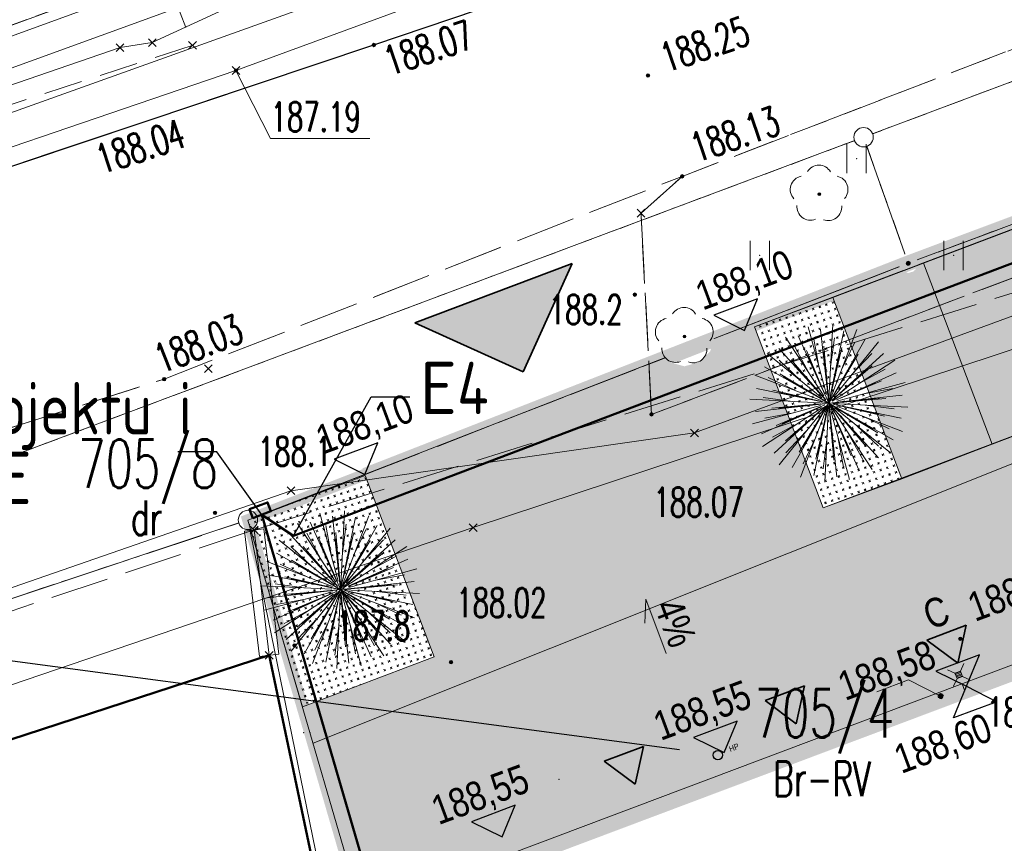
# Model space of a CAD drawing. Header units: metres. Extents: x 6498948 to 6499625, y 5676527 to 5676852.
# Tile 9 of 22: x 6499069 to 6499094, y 5676680 to 5676702. Entities that reach past the tile are written whole.
import ezdxf
from ezdxf import colors
from ezdxf.entities.mleader import LeaderData, LeaderLine
from ezdxf.enums import TextEntityAlignment as Align
from ezdxf.math import Vec2, Vec3

# ---------------------------------------------------------------- set-up
doc = ezdxf.new("R2010")
doc.units = ezdxf.units.M
for name, pattern in [('BUBS03', [1.5, 1, -0.5]), ('DASHDOT', [25.4, 12.7, -6.35, 0, -6.35]), ('L_0_03', [1, 0.5, -0.5]), ('L_0_04', [1.5, 1, -0.5]), ('L_0_06', [2, 1.5, -0.5])]:
    doc.linetypes.add(name, pattern=pattern)
doc.layers.get('0').update_dxf_attribs({"linetype": 'CONTINUOUS', "lineweight": 18})
for name, color, linetype, lineweight in [('#IE_Linie kablowe nn', 1, 'CONTINUOUS', 50), ('A-OPIS', 3, 'CONTINUOUS', 20), ('A-PPOŻ OPIS', 10, 'CONTINUOUS', 25), ('A-RYNNY I RURY SPUSTOWE', 3, 'CONTINUOUS', 5), ('A-Ś.NOŚNA', 7, 'CONTINUOUS', 35), ('Z-DROGI', 4, 'CONTINUOUS', 18), ('Z-PARKINGI', 4, 'CONTINUOUS', 5), ('Z-SPADKI', 3, 'CONTINUOUS', 5)]:
    doc.layers.add(name, color=color, linetype=linetype, lineweight=lineweight)
for name, color, linetype in [('_IE_Opisy', 32, 'CONTINUOUS'), ('A-STREFA POŻAROWA ZLI', 1, 'CONTINUOUS'), ('Z-KOTY', 2, 'CONTINUOUS')]:
    doc.layers.add(name, color=color, linetype=linetype)
for name, color, linetype, lineweight, true_color in [('Z-DRZEWO', 7, 'CONTINUOUS', 5, 0x8c969d), ('Z-GRANICA DZIAŁKI', 7, 'DASHDOT', 100, 0xff2a1b), ('Z-NAWIERZCHNIE CHODNIK', 7, 'CONTINUOUS', 0, 0x979392), ('Z-WTÓRNIK', 7, 'CONTINUOUS', 18, 0x7f868a), ('Z-ZIELEŃ', 7, 'CONTINUOUS', 0, 0x61993b)]:
    doc.layers.add(name, color=color, linetype=linetype, lineweight=lineweight, true_color=true_color)
doc.styles.add('ISOCPEUR', font='isocpeur.ttf')
doc.styles.add('OPISOWY', font='ARIALN.TTF')
doc.styles.add('OPISY_1_100_1.5', font='arial.ttf', dxfattribs={"width": 0.8, "height": 0.15})
doc.styles.add('OPISY_1_500_1.5', font='arial.ttf', dxfattribs={"width": 0.8, "height": 0.75})
doc.styles.get("Standard").update_dxf_attribs({"font": 'simplex.shx'})
doc.linetypes.add('L_0_29_SHX', pattern='A,0,-0.25,-0.5,-0.5,-0.5,-0.5,-0.5,-0.5,-0.5,-0.5,[2,Mroczeń dz. 705_4 dcp.shx,S=0.05,R=0,X=0,Y=0],-0.5,[3,Mroczeń dz. 705_4 dcp.shx,S=0.05,R=0,X=0,Y=0],-0.25', length=5)
doc.linetypes.add('L_2_17_SHX', pattern='A,0,-0.25,[10,Mroczeń dz. 705_4 dcp.shx,S=0.05,R=0,X=0,Y=0],-0.5,[11,Mroczeń dz. 705_4 dcp.shx,S=0.05,R=0,X=0,Y=0],-0.5,[12,Mroczeń dz. 705_4 dcp.shx,S=0.05,R=0,X=0,Y=0],-0.5,[13,Mroczeń dz. 705_4 dcp.shx,S=0.05,R=0,X=0,Y=0],-0.5,-0.5,-0.5,-0.5,-0.5,-0.25', length=4.5)

# ---------------------------------------------------------------- blocks, each defined once
blk = doc.blocks.new('L_0_02_2')
at = {"color": 0}
blk.add_point((0, 0), dxfattribs=at)
blk = doc.blocks.new('L_0_02_1')
at = {"color": 0}
blk.add_point((0, 0), dxfattribs=at)
blk = doc.blocks.new('L_0_29_1')
at = {"color": 0, "linetype": 'Continuous', "lineweight": 13, "flags": 128}
blk.add_lwpolyline([(0, -0.5), (0, 0.5)], dxfattribs=at)
blk = doc.blocks.new('L_0_29_2')
at = {"color": 0, "linetype": 'Continuous', "lineweight": 13, "flags": 128}
blk.add_lwpolyline([(0, 0.5), (0, -0.5)], dxfattribs=at)
blk = doc.blocks.new('GEPPGD_N')
at = {"color": 0, "linetype": 'Continuous', "lineweight": 13}
blk.add_wipeout([(0, -0.5), (0.25, -0.433), (0.433, -0.25), (0.5, 0), (0.433, 0.25), (0.25, 0.433), (0, 0.5), (-0.25, 0.433), (-0.433, 0.25), (-0.5, 0), (-0.433, -0.25), (-0.25, -0.433)], dxfattribs=at)
at = {"linetype": 'Continuous', "lineweight": 13}
blk.add_hatch(color=0, dxfattribs=at).paths.add_polyline_path([(0, -0.1, 1), (0, 0.1, 1)])
at = {"color": 0, "linetype": 'Continuous', "lineweight": 13}
blk.add_circle((0, 0), 0.1, dxfattribs=at)
blk = doc.blocks.new('GEPPGD_S')
at = {"color": 0, "linetype": 'Continuous', "lineweight": 18}
blk.add_wipeout([(0, -0.5), (0.25, -0.433), (0.433, -0.25), (0.5, 0), (0.433, 0.25), (0.25, 0.433), (0, 0.5), (-0.25, 0.433), (-0.433, 0.25), (-0.5, 0), (-0.433, -0.25), (-0.25, -0.433)], dxfattribs=at)
blk.add_circle((0, 0), 0.5, dxfattribs=at)
blk = doc.blocks.new('GSPPRB')
at = {"color": 0, "linetype": 'Continuous', "lineweight": 13, "flags": 128}
for points in [[(-0.2, 0.2), (0.2, -0.2)], [(0.2, 0.2), (-0.2, -0.2)]]:
    blk.add_lwpolyline(points, dxfattribs=at)
blk = doc.blocks.new('GSPRDL')
at = {"color": 0, "linetype": 'Continuous', "lineweight": 13}
blk.add_wipeout([(0, -1.539), (0.769, -1.333), (1.333, -0.769), (1.539, 0), (1.333, 0.769), (0.769, 1.333), (0, 1.539), (-0.769, 1.333), (-1.333, 0.769), (-1.539, 0), (-1.333, -0.769), (-0.769, -1.333)], dxfattribs=at)
at = {"linetype": 'Continuous', "lineweight": 18}
blk.add_hatch(color=0, dxfattribs=at).paths.add_polyline_path([(0, -0.072, 1), (0, 0.072, 1)])
at = {"color": 0, "linetype": 'Continuous', "lineweight": 18}
blk.add_circle((0, 0), 0.0721, dxfattribs=at)
for centre, radius, start, end in [((-0.02, 0.82), 0.68, 29.5388, 149.6209), ((-0.8, 0.24), 0.7, 101.6336, 222.6141), ((0.78, 0.24), 0.7, 318.5035, 78.3664), ((-0.46, -0.64), 0.7, 175.1009, 291.5014), ((0.46, -0.66), 0.7, 249.444, 4.8991)]:
    blk.add_arc(centre, radius, start, end, dxfattribs=at)
blk = doc.blocks.new('GSPWPN')
at = {"linetype": 'Continuous', "lineweight": 13}
blk.add_hatch(color=0, dxfattribs=at).paths.add_polyline_path([(0, -0.091, 1), (0, 0.091, 1)])
at = {"color": 0, "linetype": 'Continuous', "lineweight": 13}
blk.add_circle((0, 0), 0.0906, dxfattribs=at)
blk = doc.blocks.new('GSPWPS')
at = {"linetype": 'Continuous', "lineweight": 13}
blk.add_hatch(color=0, dxfattribs=at).paths.add_polyline_path([(0, -0.091, 1), (0, 0.091, 1)])
at = {"color": 0, "linetype": 'Continuous', "lineweight": 13}
blk.add_circle((0, 0), 0.0906, dxfattribs=at)
blk = doc.blocks.new('GSSUTR_S')
at = {"color": 0, "linetype": 'Continuous', "lineweight": 18, "flags": 128}
for points in [[(-0.5, -0.75), (-0.5, 0.75)], [(0.5, 0.75), (0.5, -0.75)]]:
    blk.add_lwpolyline(points, dxfattribs=at)
blk = doc.blocks.new('GUPPRZ_G')
at = {"linetype": 'Continuous', "lineweight": 13}
blk.add_hatch(color=0, dxfattribs=at).paths.add_polyline_path([(0, -0.091, 1), (0, 0.091, 1)])
at = {"color": 0, "linetype": 'Continuous', "lineweight": 13}
blk.add_circle((0, 0), 0.0906, dxfattribs=at)
blk = doc.blocks.new('A$Ca020ca64')
for points in [[(-0.005, 0.553), (-0.048, 5)], [(-0.173, 0.517), (-1.59, 4.741)], [(0, 0), (-0.792, 4.607)], [(0.02, 0.141), (0.67, 4.626)], [(0.168, 0.534), (1.5, 4.77)], [(-0.319, 0.431), (-2.978, 4.017)], [(-0.131, 0.248), (-2.177, 4.136)], [(-0.731, 2.185), (-1.178, 3.988)], [(-0.02, 2.304), (0.112, 4.157)], [(0.121, 0.246), (2.067, 4.192)], [(0.327, 0.459), (2.9, 4.073)], [(0.693, 2.197), (1.391, 3.918)], [(-0.381, 0.371), (-3.348, 3.261)], [(-1.37, 1.853), (-2.352, 3.429)], [(-0.24, 0.485), (-1.605, 3.247)], [(-0.079, 0.544), (-0.523, 3.584)], [(-0.044, 0.276), (-0.507, 3.186)], [(0, 0), (0.61, 3.57)], [(0.022, 0.141), (0.503, 3.187)], [(0.127, 0.243), (1.684, 3.207)], [(0.393, 0.404), (3.261, 3.348)], [(1.338, 1.875), (2.534, 3.297)], [(-0.429, 0.306), (-4.073, 2.9)], [(-1.875, 1.338), (-3.297, 2.534)], [(-0.195, 0.2), (-2.53, 2.592)], [(0, 0), (-1.466, 2.873)], [(0.124, 0.244), (1.463, 2.875)], [(0.404, 0.394), (2.592, 2.53)], [(0.453, 0.336), (4.017, 2.978)], [(-0.469, 0.231), (-4.192, 2.067)], [(-0.376, 0.376), (-2.283, 2.28)], [(0, 0), (2.28, 2.283)], [(0, 0), (4.136, 2.177)], [(1.853, 1.37), (3.429, 2.352)], [(0, 0), (-4.77, 1.5)], [(-2.197, 0.693), (-3.918, 1.391)], [(-0.246, 0.129), (-3.207, 1.684)], [(-0.248, 0.126), (-2.875, 1.463)], [(0, 0), (2.873, 1.466)], [(0.238, 0.118), (3.247, 1.605)], [(0.25, 0.084), (4.741, 1.59)], [(-0.51, 0.074), (-4.626, 0.67)], [(0.552, 0.095), (4.607, 0.792)], [(2.185, 0.731), (3.988, 1.178)], [(-2.304, -0.02), (-4.157, 0.112)], [(-0.508, 0.087), (-3.57, 0.61)], [(0, 0), (-3.261, -3.348)], [(0, 0), (-3.187, 0.503)], [(0, 0), (-2.28, -2.283)], [(0, 0), (-2.067, -4.192)], [(0, 0), (-1.463, -2.875)], [(0, 0), (-0.503, -3.187)], [(0, 0), (3.186, 0.507)], [(0, 0), (1.466, -2.873)], [(0, 0), (3.187, -0.503)], [(0.26, 0.002), (5, 0.048)], [(0.553, 0.081), (3.584, 0.523)], [(2.304, 0.02), (4.157, -0.112)], [(-0.273, -0.003), (-5, -0.048)], [(-0.135, -0.045), (-4.741, -1.59)], [(-0.502, -0.086), (-4.607, -0.792)], [(-0.126, -0.067), (-4.136, -2.177)], [(-0.406, -0.301), (-4.017, -2.978)], [(-0.141, -0.021), (-3.584, -0.523)], [(-0.454, -0.224), (-3.247, -1.605)], [(-0.503, -0.08), (-3.186, -0.507)], [(-0.151, -0.213), (-2.9, -4.073)], [(-0.238, -0.121), (-2.873, -1.466)], [(-0.188, -0.184), (-2.592, -2.53)], [(-0.236, -0.449), (-1.684, -3.207)], [(-0.153, -0.486), (-1.5, -4.77)], [(-0.037, -0.254), (-0.67, -4.626)], [(-0.043, -0.253), (-0.61, -3.57)], [(0.005, -0.515), (0.048, -5)], [(0.037, -0.252), (0.523, -3.584)], [(0.04, -0.251), (0.507, -3.186)], [(0.043, -0.251), (0.792, -4.607)], [(0.063, -0.128), (1.605, -3.247)], [(0.081, -0.241), (1.59, -4.741)], [(0.208, -0.148), (4.073, -2.9)], [(0.228, -0.116), (2.875, -1.463)], [(0.229, -0.113), (4.192, -2.067)], [(0.246, -0.467), (2.177, -4.136)], [(0.255, -0.044), (3.57, -0.61)], [(0.256, -0.037), (4.626, -0.67)], [(0.317, -0.427), (2.978, -4.017)], [(0.374, -0.384), (2.53, -2.592)], [(0.379, -0.379), (2.283, -2.28)], [(0.384, -0.374), (3.348, -3.261)], [(0.482, -0.253), (3.207, -1.684)], [(0.524, -0.165), (4.77, -1.5)], [(-2.185, -0.731), (-3.988, -1.178)], [(2.197, -0.693), (3.918, -1.391)], [(-1.853, -1.37), (-3.429, -2.352)], [(1.37, -1.853), (2.352, -3.429)], [(1.875, -1.338), (3.297, -2.534)], [(-1.338, -1.875), (-2.534, -3.297)], [(-0.693, -2.197), (-1.391, -3.918)], [(0.02, -2.304), (-0.112, -4.157)], [(0.731, -2.185), (1.178, -3.988)]]:
    blk.add_lwpolyline(points)
blk = doc.blocks.new('_None')

msp = doc.modelspace()

# ---------------------------------------------------------------- hatches: boundary and pattern name
h = msp.add_hatch()
h.set_pattern_fill('ANSI31', color=8, scale=0.01, angle=155.6165)
h.set_pattern_definition([(200.617, (6499092.756687, 5676684.602875), (0.0111796, -0.029717), [])])
h.paths.add_polyline_path([(6499092.66, 5676684.647), (6499092.713, 5676684.506), (6499092.853, 5676684.559), (6499092.8, 5676684.699)])
at = {"layer": 'A-Ś.NOŚNA', "linetype": 'Continuous', "ltscale": 0.75}
h = msp.add_hatch(color=8, dxfattribs=at)
h.dxf.hatch_style = 1
h.paths.add_polyline_path([(6499082.783, 5676695.21), (6499078.727, 5676693.684), (6499081.518, 5676692.419)])
h = msp.add_hatch(color=8, dxfattribs=at)
h.dxf.hatch_style = 1
h.paths.add_polyline_path([(6499091.931, 5676685.499), (6499092.735, 5676684.902), (6499092.945, 5676685.881)])
at = {"layer": 'Z-NAWIERZCHNIE CHODNIK', "linetype": 'ByBlock'}
h = msp.add_hatch(dxfattribs=at)
h.set_pattern_fill('ANGLE', color=8, scale=0.04, angle=70.5145)
h.set_pattern_definition([(70.514531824, (-32.36772, -5.76672), (-0.263397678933, 0.093198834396), [0.2032, -0.0762]), (160.514531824, (-32.36772, -5.76672), (-0.093198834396, -0.263397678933), [0.2032, -0.0762])])
h.paths.add_polyline_path([(6499088.02, 5676661.719), (6499081.153, 5676679.971), (6499105.027, 5676688.961), (6499105.308, 5676688.202), (6499107.179, 5676688.907), (6499106.898, 5676689.668), (6499113.334, 5676692.1), (6499113.619, 5676691.329), (6499116.427, 5676692.386), (6499116.141, 5676693.16), (6499121.463, 5676695.171), (6499122.72, 5676691.773), (6499126.22, 5676693.09), (6499124.974, 5676696.483), (6499135.381, 5676700.37), (6499142.247, 5676682.119)])
h.paths.add_polyline_path([(6499077.349, 5676678.54), (6499079.282, 5676679.266), (6499086.142, 5676661.032), (6499082.799, 5676659.831)])
h.paths.add_polyline_path([(6499074.42, 5676688.595), (6499077.448, 5676689.743), (6499079.221, 5676685.068), (6499075.823, 5676683.779)])
h.paths.add_polyline_path([(6499126.075, 5676708.2), (6499091.454, 5676695.218), (6499074.373, 5676688.577), (6499083.94, 5676655.916), (6499144.344, 5676678.566), (6499148.303, 5676696.158)])
h.paths.add_polyline_path([(6499126.075, 5676708.2), (6499127.846, 5676703.525), (6499089.262, 5676688.907), (6499087.489, 5676693.582)])
at = {"layer": 'Z-PARKINGI', "transparency": 33554636}
h = msp.add_hatch(dxfattribs=at)
h.set_pattern_fill('ANGLE', color=8, scale=0.04, angle=70.5145)
h.set_pattern_definition([(70.514531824, (-1544124.17314, 5091125.59694), (-0.263397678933, 0.093198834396), [0.2032, -0.0762]), (160.514531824, (-1544124.17314, 5091125.59694), (-0.093198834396, -0.263397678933), [0.2032, -0.0762])])
h.paths.add_polyline_path([(6499107.648, 5676695.866), (6499105.875, 5676700.541), (6499089.512, 5676694.336), (6499091.285, 5676689.661)])
at = {"layer": 'Z-ZIELEŃ', "linetype": 'ByBlock'}
h = msp.add_hatch(dxfattribs=at)
h.set_pattern_fill('CROSS', color=8, scale=0.02, angle=-26.8273)
h.set_pattern_definition([(333.1727299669, (0.28051, 0.10637), (0.1706465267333, 0.056015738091), [0.0635, -0.1905]), (63.1727299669, (0.29451, 0.0637), (-0.056015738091, 0.1706465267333), [0.0635, -0.1905])])
h.paths.add_polyline_path([(6499091.295, 5676689.633), (6499089.523, 5676694.308), (6499087.499, 5676693.554), (6499089.272, 5676688.879)])
h.dxf.unprotected_set("ltscale", 0)

# ---------------------------------------------------------------- linework, layer by layer
at = {"color": 8}
for p, q in [((6499092.467, 5676684.734), (6499092.66, 5676684.647)), ((6499092.888, 5676684.893), (6499092.8, 5676684.699)), ((6499092.625, 5676684.313), (6499092.713, 5676684.506)), ((6499093.047, 5676684.472), (6499092.853, 5676684.559))]:
    msp.add_line(p, q, dxfattribs=at)
msp.add_lwpolyline([(6499092.713, 5676684.506), (6499092.853, 5676684.559), (6499092.8, 5676684.699), (6499092.66, 5676684.647)], close=True, dxfattribs=at)
at = {"layer": 'A-OPIS', "color": 8, "transparency": 33554687}
msp.add_lwpolyline([(6499090.643, 5676684.164), (6499091.464, 5676684.473), (6499092.29, 5676684.053)], dxfattribs=at)
at = {"layer": 'A-RYNNY I RURY SPUSTOWE', "color": 8, "lineweight": 35, "ltscale": 0.2, "transparency": 33554687}
for p, q in [((6499092.22, 5676684.027), (6499092.36, 5676684.08)), ((6499092.264, 5676684.124), (6499092.317, 5676683.983))]:
    msp.add_line(p, q, dxfattribs=at)
msp.add_circle((6499092.29, 5676684.053), 0.055, dxfattribs=at)
at = {"layer": 'A-STREFA POŻAROWA ZLI', "color": 8, "linetype": 'Continuous', "ltscale": 0.75}
msp.add_circle((6499086.543, 5676682.532), 0.12, dxfattribs=at)
at = {"layer": 'A-Ś.NOŚNA', "color": 8, "linetype": 'Continuous', "ltscale": 0.75}
for p, q in [((6499082.783, 5676695.21), (6499078.727, 5676693.684)), ((6499081.518, 5676692.419), (6499082.783, 5676695.21)), ((6499081.518, 5676692.419), (6499078.727, 5676693.684)), ((6499092.945, 5676685.881), (6499091.931, 5676685.499)), ((6499092.735, 5676684.902), (6499092.945, 5676685.881)), ((6499092.735, 5676684.902), (6499091.931, 5676685.499)), ((6499088.778, 5676684.319), (6499087.764, 5676683.938)), ((6499088.567, 5676683.341), (6499088.778, 5676684.319)), ((6499088.567, 5676683.341), (6499087.764, 5676683.938)), ((6499084.624, 5676682.757), (6499083.61, 5676682.375)), ((6499084.413, 5676681.778), (6499084.624, 5676682.757)), ((6499084.413, 5676681.778), (6499083.61, 5676682.375))]:
    msp.add_line(p, q, dxfattribs=at)
at = {"layer": 'Z-DROGI', "color": 8, "linetype": 'Continuous'}
msp.add_line((6499092.914, 5676684.181), (6499092.844, 5676684.368), dxfattribs=at)
for points in [[(6499094.187, 5676696.109), (6499091.85, 5676695.223), (6499093.622, 5676690.548), (6499095.96, 5676691.434)], [(6499091.285, 5676689.661), (6499089.512, 5676694.336), (6499087.489, 5676693.582), (6499089.262, 5676688.907), (6499091.285, 5676689.661)]]:
    msp.add_lwpolyline(points, close=True, dxfattribs=at)
at = {"layer": 'Z-KOTY', "color": 8}
for points in [[(6499076.647, 5676690.161), (6499077.438, 5676689.769), (6499077.769, 5676690.584), (6499076.647, 5676690.161)], [(6499092.168, 5676684.697), (6499092.959, 5676684.305), (6499093.29, 5676685.12), (6499092.168, 5676684.697)], [(6499092.621, 5676683.49), (6499092.959, 5676684.305), (6499093.744, 5676683.908), (6499092.621, 5676683.49)], [(6499085.917, 5676682.985), (6499086.708, 5676682.594), (6499087.038, 5676683.409), (6499085.917, 5676682.985)], [(6499080.189, 5676680.813), (6499080.98, 5676680.422), (6499081.311, 5676681.237), (6499080.189, 5676680.813)]]:
    msp.add_lwpolyline(points, dxfattribs=at)
at = {"layer": 'Z-SPADKI', "color": 8}
msp.add_lwpolyline([(6499084.656, 5676685.932), (6499084.685, 5676686.55), (6499085.213, 5676685.153)], dxfattribs=at)
at = {"layer": 'Z-WTÓRNIK', "linetype": 'CONTINUOUS', "lineweight": 18}
for p, q in [((6499090.302, 5676698.47), (6499193.036, 5676737.012)), ((6499091.454, 5676695.218), (6499125.955, 5676708.136)), ((6499127.732, 5676703.465), (6499076.098, 5676682.84)), ((6499056.238, 5676696.957), (6499071.975, 5676702.693)), ((6499043.283, 5676680.868), (6499090.302, 5676698.47)), ((6499090.302, 5676698.47), (6499091.454, 5676695.218)), ((6499091.454, 5676695.218), (6499074.42, 5676688.596)), ((6499074.42, 5676688.596), (6499091.454, 5676695.218)), ((6499074.42, 5676688.596), (6499043.749, 5676678.409)), ((6499081.312, 5676654.933), (6499074.42, 5676688.596)), ((6499074.42, 5676688.596), (6499083.94, 5676655.916)), ((6499083.94, 5676655.916), (6499074.42, 5676688.596)), ((6499074.332, 5676688.31), (6499074.719, 5676685.075)), ((6499074.828, 5676688.37), (6499075.215, 5676685.135))]:
    msp.add_line(p, q, dxfattribs=at)
at = {"layer": 'Z-WTÓRNIK', "linetype": 'L_2_17_SHX', "lineweight": 18}
msp.add_line((6499127.732, 5676703.465), (6499076.098, 5676682.84), dxfattribs=at)
at = {"layer": 'Z-WTÓRNIK', "linetype": 'L_0_29_SHX', "lineweight": 18}
msp.add_line((6499074.58, 5676688.34), (6499074.967, 5676685.105), dxfattribs=at)
at = {"layer": 'Z-WTÓRNIK', "linetype": 'L_0_03', "lineweight": 18, "flags": 128}
for points in [[(6499042.88, 5676692.08), (6499056.238, 5676696.957), (6499071.975, 5676702.693), (6499068.919, 5676747.44)], [(6499186.421, 5676745.751), (6499174.76, 5676741.26), (6499154.184, 5676733.67), (6499127.454, 5676723.492), (6499111.611, 5676717.458), (6499104.41, 5676714.728), (6499093.765, 5676710.672), (6499088.245, 5676708.569), (6499071.975, 5676702.693), (6499056.238, 5676696.957), (6499042.88, 5676692.08)], [(6499042.606, 5676680.458), (6499043.283, 5676680.868), (6499090.302, 5676698.47), (6499193.036, 5676737.012)], [(6499193.036, 5676737.012), (6499090.302, 5676698.47), (6499091.454, 5676695.218), (6499125.955, 5676708.136)], [(6499073.468, 5676637.714), (6499081.312, 5676654.933), (6499083.94, 5676655.916), (6499144.344, 5676678.566), (6499145.543, 5676683.881), (6499145.885, 5676685.412), (6499148.303, 5676696.158), (6499125.955, 5676708.136), (6499091.454, 5676695.218), (6499074.42, 5676688.596), (6499043.749, 5676678.409), (6499049.886, 5676646.161)]]:
    msp.add_lwpolyline(points, dxfattribs=at)
at = {"layer": 'Z-WTÓRNIK', "linetype": 'Continuous', "lineweight": 13, "flags": 128}
for points in [[(6499192.152, 5676745.647), (6499191.95, 5676745.57), (6499179.3, 5676740.57), (6499171.74, 5676737.85), (6499170.17, 5676737.27), (6499168.1, 5676736.42), (6499161.03, 5676733.79), (6499158.09, 5676732.52), (6499155.88, 5676731.44), (6499140.7, 5676725.44), (6499129.71, 5676721.16), (6499122.42, 5676718.61), (6499121.75, 5676718.23), (6499118.18, 5676716.81), (6499107.84, 5676712.85), (6499095.6, 5676708.22), (6499085.21, 5676704.27), (6499074.11, 5676700.19), (6499063.67, 5676696.63), (6499051.98, 5676692.98), (6499044.37, 5676690.84), (6499042.844, 5676690.555)], [(6499077.566, 5676698.432), (6499075, 5676698.432), (6499074.11, 5676700.19)]]:
    msp.add_lwpolyline(points, dxfattribs=at)
at = {"layer": 'Z-WTÓRNIK', "linetype": 'L_0_04', "lineweight": 18, "flags": 128}
for points in [[(6499191.14, 5676745.665), (6499175.35, 5676739.7), (6499174.5, 5676741.32), (6499170.36, 5676739.78), (6499169.96, 5676737.67), (6499163.31, 5676735.13), (6499161.78, 5676736.58), (6499160.12, 5676735.91), (6499160.1, 5676733.88), (6499145.91, 5676728.46), (6499145.13, 5676730.42), (6499143.58, 5676729.85), (6499144.35, 5676727.88), (6499128.33, 5676721.76), (6499126.97, 5676723.69), (6499122.76, 5676722.05), (6499122.88, 5676719.69), (6499112.93, 5676715.89), (6499112.17, 5676717.99), (6499107.8, 5676716.36), (6499108.55, 5676714.21), (6499094.1, 5676708.7), (6499093.24, 5676710.92), (6499091.67, 5676710.34), (6499092.48, 5676708.08), (6499080.29, 5676703.44), (6499079.25, 5676705.67), (6499072.14, 5676703.08), (6499072.99, 5676700.84), (6499056.7, 5676695.53), (6499055.22, 5676700.77), (6499051.84, 5676699.99), (6499050.96, 5676699.73), (6499051.6, 5676695.36), (6499052.3, 5676694.18), (6499042.86, 5676691.24)], [(6499042.828, 5676689.852), (6499042.91, 5676689.86), (6499053.49, 5676692.91), (6499065.65, 5676696.83), (6499077.67, 5676700.85), (6499083.7, 5676702.9), (6499101.02, 5676709.66), (6499117.16, 5676715.9), (6499129.34, 5676720.4), (6499141.59, 5676724.96), (6499152.63, 5676729.36), (6499164.16, 5676733.79), (6499176.03, 5676738.3), (6499192.72, 5676744.41), (6499193.057, 5676744.543)]]:
    msp.add_lwpolyline(points, dxfattribs=at)
at = {"layer": 'Z-WTÓRNIK', "linetype": 'Continuous', "lineweight": 18, "flags": 128}
for points in [[(6499042.868, 5676691.589), (6499058.2, 5676696.34), (6499071.12, 5676700.78), (6499071.95, 5676700.91), (6499089.806, 5676709.14), (6499091.28, 5676709.82), (6499106.44, 5676714.08), (6499120.97, 5676719.54), (6499136.21, 5676725.28), (6499169.98, 5676738.14), (6499189.869, 5676745.688)], [(6499052.14, 5676681.24), (6499075.53, 5676689.35), (6499085.94, 5676690.84), (6499101.13, 5676696.42), (6499129.86, 5676707.52), (6499145.71, 5676712.52), (6499164.8, 5676718.55), (6499184.3, 5676725.89), (6499193.014, 5676728.913)], [(6499135.2, 5676725.43), (6499130.58, 5676723.65), (6499129.92, 5676723.42), (6499128.79, 5676723.17), (6499122.68, 5676720.75), (6499122.01, 5676720.49), (6499121.79, 5676720.4), (6499120.48, 5676719.92), (6499117.39, 5676718.75), (6499113.28, 5676717.06), (6499113.04, 5676716.96), (6499104, 5676713.4), (6499102.55, 5676713.02), (6499100.16, 5676711.93), (6499095.07, 5676709.79), (6499094.42, 5676709.59), (6499091.11, 5676708.39), (6499081.69, 5676705.04), (6499080.91, 5676704.83), (6499067.17, 5676699.84)], [(6499042.539, 5676677.631), (6499052.14, 5676681.24), (6499051.15, 5676683.84), (6499049.13, 5676693.7), (6499066.61, 5676700.46), (6499089.88, 5676708.93), (6499122.05, 5676720.94)], [(6499042.837, 5676690.254), (6499060.05, 5676696.15), (6499076.95, 5676702.2)], [(6499102.858, 5676680.479), (6499100.269, 5676679.522), (6499094.605, 5676693.144), (6499080.23, 5676688.4)], [(6499050.932, 5676637.521), (6499043.73, 5676675.97), (6499080.23, 5676688.4)]]:
    msp.add_lwpolyline(points, dxfattribs=at)
at = {"layer": 'Z-WTÓRNIK', "linetype": 'Continuous', "lineweight": 25, "flags": 128}
msp.add_lwpolyline([(6499042.828, 5676689.852), (6499042.91, 5676689.86), (6499053.49, 5676692.91), (6499065.65, 5676696.83), (6499077.67, 5676700.85), (6499083.7, 5676702.9), (6499101.02, 5676709.66), (6499117.16, 5676715.9), (6499129.34, 5676720.4), (6499141.59, 5676724.96), (6499152.63, 5676729.36), (6499164.16, 5676733.79), (6499176.03, 5676738.3), (6499192.72, 5676744.41), (6499193.057, 5676744.543)], dxfattribs=at)
at = {"layer": 'Z-WTÓRNIK', "linetype": 'L_0_06', "lineweight": 18, "flags": 128}
for points in [[(6499042.828, 5676689.852), (6499042.91, 5676689.86), (6499053.49, 5676692.91), (6499065.65, 5676696.83), (6499077.67, 5676700.85), (6499083.7, 5676702.9), (6499101.02, 5676709.66), (6499117.16, 5676715.9), (6499129.34, 5676720.4), (6499141.59, 5676724.96), (6499152.63, 5676729.36), (6499164.16, 5676733.79), (6499176.03, 5676738.3), (6499192.72, 5676744.41), (6499193.057, 5676744.543)], [(6499193.04, 5676738.342), (6499177.95, 5676732.71), (6499165.38, 5676727.93), (6499153.19, 5676723.23), (6499143.49, 5676719.48), (6499127.708, 5676713.482), (6499118.25, 5676709.93), (6499105.99, 5676705.21), (6499095.03, 5676701.08), (6499085.62, 5676697.46), (6499072.26, 5676692.23), (6499060.76, 5676688.59), (6499046.7, 5676684.27), (6499045.16, 5676683.22), (6499044.34, 5676682.06), (6499043.75, 5676680.33), (6499043.64, 5676679.25), (6499043.94, 5676678.33), (6499044.23, 5676676.75), (6499042.509, 5676676.377)], [(6499074.58, 5676688.34), (6499063.45, 5676684.62), (6499043.94, 5676678.33), (6499043.64, 5676679.25), (6499043.75, 5676680.33), (6499044.34, 5676682.06), (6499045.16, 5676683.22), (6499046.7, 5676684.27), (6499060.76, 5676688.59), (6499072.26, 5676692.23), (6499085.62, 5676697.46), (6499084.56, 5676696.51), (6499084.83, 5676691.32), (6499129.74, 5676708.29), (6499127.708, 5676713.482), (6499143.49, 5676719.48), (6499143.68, 5676719.03), (6499145.16, 5676715.27), (6499150.07, 5676717.07), (6499150.26, 5676716.59), (6499152.3, 5676717.28), (6499154.24, 5676715.98), (6499178.31, 5676724.92), (6499180.29, 5676728.2), (6499193.025, 5676732.958)], [(6499192.961, 5676709.813), (6499177.028, 5676680.984), (6499167.435, 5676686.286), (6499157.58, 5676691.76), (6499167.78, 5676710.3), (6499177.58, 5676704.64), (6499180.96, 5676710.77), (6499178, 5676712.65), (6499178.95, 5676714.28), (6499181.88, 5676712.43), (6499188.174, 5676723.81), (6499074.58, 5676688.34)], [(6499073.468, 5676637.714), (6499081.312, 5676654.933), (6499083.94, 5676655.916), (6499144.344, 5676678.566), (6499145.543, 5676683.881), (6499145.885, 5676685.412), (6499148.303, 5676696.158), (6499125.955, 5676708.136), (6499091.454, 5676695.218), (6499074.42, 5676688.596), (6499043.749, 5676678.409), (6499049.886, 5676646.161)]]:
    msp.add_lwpolyline(points, dxfattribs=at)
at = {"layer": 'Z-WTÓRNIK', "linetype": 'L_0_04', "lineweight": 18, "flags": 128}
msp.add_lwpolyline([(6499085.62, 5676697.46), (6499095.03, 5676701.08), (6499105.99, 5676705.21), (6499118.25, 5676709.93), (6499127.708, 5676713.482), (6499129.74, 5676708.29), (6499084.83, 5676691.32), (6499084.56, 5676696.51)], close=True, dxfattribs=at)
at = {"layer": 'Z-WTÓRNIK', "linetype": 'L_0_03', "lineweight": 18, "flags": 128}
msp.add_lwpolyline([(6499043.749, 5676678.409), (6499043.283, 5676680.868), (6499090.302, 5676698.47), (6499091.454, 5676695.218), (6499074.42, 5676688.596)], close=True, dxfattribs=at)
at = {"layer": 'Z-WTÓRNIK', "linetype": 'Continuous', "lineweight": 50, "flags": 128}
msp.add_lwpolyline([(6499054.877, 5676672.096), (6499053.224, 5676678.017), (6499074.967, 5676685.105), (6499081.312, 5676654.933), (6499073.468, 5676637.714)], dxfattribs=at)
at = {"layer": 'Z-WTÓRNIK'}
for p in [(6499071.12, 5676700.78), (6499071.95, 5676700.91), (6499072.99, 5676700.84), (6499077.67, 5676700.85), (6499077.67, 5676700.85), (6499077.67, 5676700.85), (6499077.67, 5676700.85), (6499074.11, 5676700.19), (6499074.11, 5676700.19), (6499084.74, 5676700.06), (6499090.302, 5676698.47), (6499090.122, 5676697.919), (6499085.62, 5676697.46), (6499085.62, 5676697.46), (6499085.62, 5676697.46), (6499085.62, 5676697.46), (6499085.62, 5676697.46), (6499089.16, 5676697), (6499084.56, 5676696.51), (6499087.622, 5676695.419), (6499092.622, 5676695.419), (6499091.454, 5676695.218), (6499084.4, 5676694.41), (6499085.68, 5676693.33), (6499073.4, 5676692.5), (6499072.26, 5676692.23), (6499072.26, 5676692.23), (6499072.26, 5676692.23), (6499084.83, 5676691.32), (6499084.83, 5676691.32), (6499084.83, 5676691.32), (6499085.94, 5676690.84), (6499075.53, 5676689.35), (6499073.57, 5676688.78), (6499074.42, 5676688.596), (6499080.23, 5676688.4), (6499092.8, 5676685.53), (6499075.62, 5676685.36), (6499074.967, 5676685.105), (6499079.66, 5676684.93), (6499075.86, 5676683.11), (6499076.02, 5676683.112), (6499076.098, 5676682.84), (6499082.445, 5676681.91)]:
    msp.add_point(p, dxfattribs=at)

# ---------------------------------------------------------------- block references
at = {"layer": 'Z-DRZEWO', "color": 8, "xscale": 0.4078384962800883, "yscale": 0.4078384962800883, "zscale": 0.4078384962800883, "rotation": 68.61089825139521}
msp.add_blockref('A$Ca020ca64', (6499089.404, 5676691.607), dxfattribs=at)
at = {"layer": 'Z-WTÓRNIK', "linetype": 'Continuous', "xscale": 0.5, "yscale": 0.5, "zscale": 0.5}
for name, p in [('GSPPRB', (6499071.95, 5676700.91)), ('GSPPRB', (6499072.99, 5676700.84)), ('GSPPRB', (6499071.12, 5676700.78)), ('GSPPRB', (6499074.11, 5676700.19)), ('GUPPRZ_G', (6499074.11, 5676700.19)), ('GSPWPS', (6499084.74, 5676700.06)), ('GSPWPS', (6499085.62, 5676697.46)), ('GSPPRB', (6499084.56, 5676696.51)), ('GSSUTR_S', (6499087.622, 5676695.419)), ('GSSUTR_S', (6499092.622, 5676695.419)), ('GSPPRB', (6499073.4, 5676692.5)), ('GSPWPS', (6499084.83, 5676691.32)), ('GSPPRB', (6499085.94, 5676690.84)), ('GSPPRB', (6499075.53, 5676689.35)), ('GSPPRB', (6499080.23, 5676688.4)), ('GSPWPS', (6499092.8, 5676685.53)), ('GSPPRB', (6499074.967, 5676685.105)), ('GSPWPN', (6499075.62, 5676685.36))]:
    msp.add_blockref(name, p, dxfattribs=at)
for name, p, rotation in [('GSPWPS', (6499077.67, 5676700.85), 90), ('L_0_02_2', (6499090.302, 5676698.47), 200.52), ('L_0_02_1', (6499090.302, 5676698.47), 289.5), ('L_0_02_2', (6499091.454, 5676695.218), 109.5), ('L_0_02_1', (6499091.454, 5676695.218), 201.25), ('L_0_02_2', (6499091.454, 5676695.218), 201.25), ('L_0_02_1', (6499091.454, 5676695.218), 20.53), ('GSPWPN', (6499084.4, 5676694.41), 90), ('GSPWPS', (6499072.26, 5676692.23), 90), ('GSPWPN', (6499073.57, 5676688.78), 90), ('L_0_02_2', (6499074.42, 5676688.596), 281.57), ('L_0_02_1', (6499074.42, 5676688.596), 286.24), ('L_0_02_2', (6499074.42, 5676688.596), 21.25), ('L_0_02_1', (6499074.42, 5676688.596), 198.37), ('L_0_02_2', (6499074.42, 5676688.596), 286.24), ('L_0_02_1', (6499074.42, 5676688.596), 21.25), ('L_0_29_1', (6499074.58, 5676688.34), 276.82), ('L_0_29_2', (6499074.967, 5676685.105), 96.82), ('GSPWPS', (6499079.66, 5676684.93), 90)]:
    msp.add_blockref(name, p, dxfattribs=dict(at, rotation=rotation))

# ---------------------------------------------------------------- texts
at = {"layer": 'A-OPIS', "color": 8, "ltscale": 0.4, "style": 'OPISY_1_500_1.5', "width": 0.8}
msp.add_text('C', height=0.75, rotation=20.3131, dxfattribs=at).set_placement((6499092.459, 5676686.318), align=Align.MIDDLE_RIGHT)
at = {"layer": 'A-PPOŻ OPIS', "color": 8, "transparency": 33554687, "style": 'OPISOWY'}
msp.add_text('HP', height=0.15, rotation=20.6165, dxfattribs=at).set_placement((6499086.863, 5676682.61))
at = {"layer": 'Z-KOTY', "color": 8, "style": 'OPISY_1_500_1.5', "width": 0.8}
for s, p in [('188,10', (6499078.63, 5676691.523)), ('188,55', (6499095.449, 5676687.206)), ('188,58', (6499092.099, 5676685.167)), ('188,55', (6499087.339, 5676684.136)), ('188,60', (6499093.548, 5676683.284)), ('188,55', (6499081.611, 5676681.964))]:
    msp.add_text(s, height=0.75, rotation=20.3131, dxfattribs=at).set_placement(p, align=Align.MIDDLE_RIGHT)
at = {"layer": 'Z-SPADKI', "color": 8, "style": 'OPISY_1_500_1.5', "width": 0.8}
msp.add_text('4%%%', height=0.75, rotation=290.5593, dxfattribs=at).set_placement((6499085.666, 5676685.377), align=Align.MIDDLE_RIGHT)
at = {"layer": 'Z-WTÓRNIK', "lineweight": 15, "width": 0.66}
for s, rotation, p in [('188.25', -341, (6499084.98, 5676700.84)), ('188.07', 18.5, (6499077.854, 5676700.761)), ('188.13', -341, (6499085.76, 5676698.52)), ('188.04', 18.3, (6499070.42, 5676698.22)), ('188.2', -360, (6499082.18, 5676694.4)), ('188.03', 21.5, (6499071.92, 5676693.06)), ('188.1', -360, (6499074.67, 5676690.74)), ('188.07', -360, (6499084.88, 5676689.43)), ('188.02', -360, (6499079.79, 5676686.84)), ('187.8', -360, (6499076.7, 5676686.24)), ('188.14', -360, (6499093.484, 5676684.017))]:
    msp.add_text(s, height=0.75, rotation=rotation, dxfattribs=at).set_placement(p, align=Align.TOP_LEFT)
msp.add_text('187.19', height=0.75, dxfattribs=at).set_placement((6499075, 5676699.37), align=Align.TOP_LEFT)
at = {"layer": 'Z-WTÓRNIK', "lineweight": 25, "width": 0.66}
for s, p in [('705/8', (6499070.04, 5676690.05)), ('705/4', (6499087.49, 5676683.61))]:
    msp.add_text(s, height=1.25, dxfattribs=at).set_placement(p, align=Align.MIDDLE_LEFT)
at = {"layer": 'Z-WTÓRNIK', "lineweight": 18, "width": 0.66}
for s, p in [('dr', (6499071.4, 5676688.65)), ('Br-RV', (6499087.97, 5676681.92))]:
    msp.add_text(s, height=0.9, dxfattribs=at).set_placement(p, align=Align.MIDDLE_LEFT)

# ---------------------------------------------------------------- leaders
at = {"layer": 'A-OPIS', "color": 8, "lineweight": 0}
ml = msp.add_multileader_mtext('Standard', dxfattribs=at)
ml.set_content('HP zewnętrzny ', color=8, style='OPISY_1_100_1.5')
ml.set_leader_properties()
ml.build(insert=Vec2(0, 0))
ml.multileader.update_dxf_attribs({"text_left_attachment_type": 6, "dogleg_length": 0.1, "arrow_head_size": 1})
ctx = ml.context
ctx.base_point, ctx.char_height, ctx.arrow_head_size, ctx.landing_gap_size, ctx.plane_origin, ctx.plane_x_axis, ctx.plane_y_axis = Vec3(6499057.283, 5676684.565), 1, 1, 0.5, Vec3(6499099.436, 5676717.444), Vec3(1, -0.000018), Vec3(0.000018, 1)
ctx.left_attachment = 6
notes = []
notes.append((ctx, [(1, (1, 1, 0), (6499066.413, 5676685.212), (-1, 0.000018), 0.714, [(0, [(6499086.543, 5676682.532)], 0, [])])]))
ctx.mtext.insert, ctx.mtext.text_direction, ctx.mtext.rotation, ctx.mtext.width, ctx.mtext.flow_direction = Vec3(6499057.783, 5676685.859), Vec3(1, -0.000018), 6.283167, 18.19427, 5
for ctx, leaders in notes:
    for number, flags, end, landing, length, lines in leaders:
        leader = LeaderData()
        leader.index, (leader.has_last_leader_line, leader.has_dogleg_vector, leader.attachment_direction) = number, flags
        leader.last_leader_point, leader.dogleg_vector, leader.dogleg_length = Vec3(end), Vec3(landing), length
        for number, points, colour, breaks in lines:
            line = LeaderLine()
            line.index, line.vertices, line.color, line.breaks = number, Vec3.list(points), colors.encode_raw_color(colour), breaks
            leader.lines.append(line)
        ctx.leaders.append(leader)

# ---------------------------------------------------------------- next in the draw order: block references
at = {"layer": 'Z-WTÓRNIK', "linetype": 'Continuous', "xscale": 0.5, "yscale": 0.5, "zscale": 0.5}
for name, p in [('GEPPGD_S', (6499090.302, 5676698.47)), ('GSPRDL', (6499089.16, 5676697)), ('GEPPGD_N', (6499091.454, 5676695.218)), ('GSPRDL', (6499085.68, 5676693.33)), ('GEPPGD_S', (6499074.42, 5676688.596))]:
    msp.add_blockref(name, p, dxfattribs=at)

# ---------------------------------------------------------------- next in the draw order: hatches: boundary and pattern name
at = {"layer": 'Z-ZIELEŃ', "linetype": 'ByBlock'}
h = msp.add_hatch(dxfattribs=at)
h.set_pattern_fill('CROSS', color=8, scale=0.02, angle=-26.8273)
h.set_pattern_definition([(333.1727299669, (0, 0), (0.1706465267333, 0.056015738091), [0.0635, -0.1905]), (63.1727299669, (0.014, -0.04266), (-0.056015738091, 0.1706465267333), [0.0635, -0.1905])])
h.paths.add_polyline_path([(6499079.221, 5676685.068), (6499077.448, 5676689.743), (6499074.42, 5676688.595), (6499075.823, 5676683.779)])
h.dxf.unprotected_set("ltscale", 0)

# ---------------------------------------------------------------- next in the draw order: linework, layer by layer
at = {"layer": '#IE_Linie kablowe nn', "color": 20, "linetype": 'ByBlock', "true_color": 0xff2d21}
for points in [[(6499122.214, 5676693.118), (6499123.205, 5676693.5), (6499118.974, 5676704.647), (6499075.599, 5676688.184), (6499074.78, 5676688.732)], [(6499086.298, 5676666.296), (6499081.705, 5676664.958), (6499074.78, 5676688.732)]]:
    msp.add_lwpolyline(points, dxfattribs=at)
at = {"layer": '#IE_Linie kablowe nn', "color": 8, "linetype": 'ByBlock'}
msp.add_lwpolyline([(6499074.546, 5676688.643), (6499075.014, 5676688.82), (6499074.927, 5676689.049), (6499074.459, 5676688.872)], close=True, dxfattribs=at)
msp.add_lwpolyline([(6499074.546, 5676688.643), (6499075.014, 5676688.82), (6499074.927, 5676689.049), (6499074.459, 5676688.872)], close=True, dxfattribs=at)
msp.add_lwpolyline([(6499086.298, 5676666.296), (6499081.705, 5676664.958), (6499074.78, 5676688.732)], dxfattribs=at)
at = {"layer": 'A-Ś.NOŚNA', "color": 8, "linetype": 'BUBS03', "lineweight": 18, "const_width": 0.4}
for points in [[(6499091.454, 5676695.218), (6499125.955, 5676708.136)], [(6499077.448, 5676689.743), (6499091.454, 5676695.218)]]:
    msp.add_lwpolyline(points, dxfattribs=at)
at = {"layer": 'A-Ś.NOŚNA', "color": 8, "linetype": 'Continuous', "const_width": 0.8}
msp.add_lwpolyline([(6499081.153, 5676679.971), (6499099.002, 5676686.685), (6499099.284, 5676685.937), (6499121.738, 5676694.384), (6499122.72, 5676691.773), (6499126.22, 5676693.09), (6499133.015, 5676698.626), (6499133.077, 5676698.65), (6499133.14, 5676698.673), (6499135.267, 5676692.956), (6499135.454, 5676693.027), (6499139.89, 5676681.233), (6499088.02, 5676661.719)], close=True, dxfattribs=at).dxf.unprotected_set("ltscale", 0)
at = {"layer": 'Z-DROGI', "color": 8, "linetype": 'Continuous'}
for points in [[(6499091.85, 5676695.223), (6499089.512, 5676694.336), (6499091.285, 5676689.661), (6499093.622, 5676690.548)], [(6499079.221, 5676685.068), (6499077.448, 5676689.743), (6499074.42, 5676688.595), (6499075.823, 5676683.779)]]:
    msp.add_lwpolyline(points, close=True, dxfattribs=at)
at = {"layer": 'Z-GRANICA DZIAŁKI', "color": 8, "linetype": 'DASHDOT', "ltscale": 0.1, "const_width": 0.3}
msp.add_lwpolyline([(6499074.42, 5676688.596), (6499083.94, 5676655.916), (6499144.344, 5676678.566), (6499148.303, 5676696.158), (6499125.955, 5676708.136), (6499091.454, 5676695.218)], close=True, dxfattribs=at)
at = {"layer": 'Z-KOTY', "color": 8}
msp.add_lwpolyline([(6499086.442, 5676693.875), (6499087.234, 5676693.483), (6499087.564, 5676694.299), (6499086.442, 5676693.875)], dxfattribs=at)
at = {"layer": 'Z-NAWIERZCHNIE CHODNIK', "color": 8, "linetype": 'ByBlock'}
for points in [[(6499087.489, 5676693.582), (6499126.075, 5676708.2), (6499127.846, 5676703.525), (6499089.262, 5676688.907), (6499087.489, 5676693.582)], [(6499081.153, 5676679.971), (6499088.02, 5676661.719), (6499142.247, 5676682.119), (6499135.381, 5676700.37), (6499124.974, 5676696.483), (6499126.22, 5676693.09), (6499122.72, 5676691.773), (6499121.463, 5676695.171), (6499116.141, 5676693.16), (6499116.427, 5676692.386), (6499113.619, 5676691.329), (6499113.334, 5676692.1), (6499106.898, 5676689.668), (6499107.179, 5676688.907), (6499105.308, 5676688.202), (6499105.027, 5676688.961), (6499081.153, 5676679.971)]]:
    msp.add_lwpolyline(points, dxfattribs=at)
at = {"layer": 'Z-WTÓRNIK'}
msp.add_point((6499074.58, 5676688.34), dxfattribs=at)

# ---------------------------------------------------------------- next in the draw order: block references
at = {"layer": 'Z-DRZEWO', "color": 8, "xscale": 0.4078384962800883, "yscale": 0.4078384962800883, "zscale": 0.4078384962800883, "rotation": 68.61089825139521}
msp.add_blockref('A$Ca020ca64', (6499076.81, 5676686.799), dxfattribs=at)
at = {"layer": 'Z-WTÓRNIK', "linetype": 'Continuous', "xscale": 0.5, "yscale": 0.5, "zscale": 0.5}
for name, p in [('GSSUTR_S', (6499090.122, 5676697.919)), ('GSPPRB', (6499074.58, 5676688.34))]:
    msp.add_blockref(name, p, dxfattribs=at)

# ---------------------------------------------------------------- next in the draw order: texts
at = {"layer": 'Z-KOTY', "color": 8, "style": 'OPISY_1_500_1.5', "width": 0.8}
msp.add_text('188,10', height=0.75, rotation=20.3131, dxfattribs=at).set_placement((6499088.425, 5676695.238), align=Align.MIDDLE_RIGHT)

# ---------------------------------------------------------------- next in the draw order: leaders
at = {"layer": '_IE_Opisy', "color": 32}
ml = msp.add_multileader_mtext('Standard', dxfattribs=at)
ml.set_content('E\\W0.8;4', color=256, style='ISOCPEUR')
ml.set_leader_properties(color=256)
ml.set_arrow_properties(name='NONE')
ml.build(insert=Vec2(0, 0))
ml.multileader.update_dxf_attribs({"text_left_attachment_type": 2, "text_right_attachment_type": 2, "dogleg_length": 1, "arrow_head_size": 2.5})
ctx = ml.context
ctx.base_point, ctx.char_height, ctx.arrow_head_size, ctx.landing_gap_size, ctx.plane_origin = Vec3(6499078.598, 5676691.775), 1.35, 2.5, 0.25, Vec3(6499155.132, 5676669.686)
ctx.left_attachment, ctx.right_attachment = 2, 2
notes = []
notes.append((ctx, [(0, (1, 1, 0), (6499077.598, 5676691.775), (1, 0), 1, [(0, [(6499075.599, 5676688.184)], 0, [])])]))
ctx.mtext.insert, ctx.mtext.width, ctx.mtext.line_spacing_factor, ctx.mtext.line_spacing_style, ctx.mtext.flow_direction = Vec3(6499078.848, 5676692.675), 18.27783, 0.8, 2, 5
at = {"layer": '_IE_Opisy', "color": 8}
ml = msp.add_multileader_mtext('Standard', dxfattribs=at)
ml.set_content('E\\W0.8;1/ ZKP wg projektu i wykonawstwa ZE', color=8, style='ISOCPEUR')
ml.set_leader_properties(color=256)
ml.set_arrow_properties(name='NONE')
ml.build(insert=Vec2(0, 0))
ml.multileader.update_dxf_attribs({"text_left_attachment_type": 2, "text_right_attachment_type": 2, "dogleg_length": 1, "arrow_head_size": 2.5})
ctx = ml.context
ctx.base_point, ctx.char_height, ctx.arrow_head_size, ctx.landing_gap_size, ctx.plane_origin = Vec3(6499057.479, 5676690.355), 1.35, 2.5, 0.25, Vec3(6499154.62, 5676670.03)
ctx.left_attachment, ctx.right_attachment = 2, 2
notes.append((ctx, [(0, (1, 1, 0), (6499073.613, 5676690.355), (-1, 0), 1, [(0, [(6499074.78, 5676688.732)], 0, [])])]))
ctx.mtext.insert, ctx.mtext.width, ctx.mtext.line_spacing_factor, ctx.mtext.line_spacing_style, ctx.mtext.flow_direction = Vec3(6499057.729, 5676692.155), 18.27783, 0.8, 2, 5
at = {"layer": '_IE_Opisy', "color": 32}
ml = msp.add_multileader_mtext('Standard', dxfattribs=at)
ml.set_content('\\C32;E\\W0.8;1/ ZKP wg projektu i wykonawstwa ZE', color=256, style='ISOCPEUR')
ml.set_leader_properties(color=256)
ml.set_arrow_properties(name='NONE')
ml.build(insert=Vec2(0, 0))
ml.multileader.update_dxf_attribs({"text_left_attachment_type": 2, "text_right_attachment_type": 2, "dogleg_length": 1, "arrow_head_size": 2.5})
ctx = ml.context
ctx.base_point, ctx.char_height, ctx.arrow_head_size, ctx.landing_gap_size, ctx.plane_origin = Vec3(6499057.479, 5676690.355), 1.35, 2.5, 0.25, Vec3(6499154.62, 5676670.03)
ctx.left_attachment, ctx.right_attachment = 2, 2
notes.append((ctx, [(0, (1, 1, 0), (6499073.613, 5676690.355), (-1, 0), 1, [(0, [(6499074.78, 5676688.732)], 0, [])])]))
ctx.mtext.insert, ctx.mtext.width, ctx.mtext.line_spacing_factor, ctx.mtext.line_spacing_style, ctx.mtext.flow_direction = Vec3(6499057.729, 5676692.155), 18.27783, 0.8, 2, 5
for ctx, leaders in notes:
    for number, flags, end, landing, length, lines in leaders:
        leader = LeaderData()
        leader.index, (leader.has_last_leader_line, leader.has_dogleg_vector, leader.attachment_direction) = number, flags
        leader.last_leader_point, leader.dogleg_vector, leader.dogleg_length = Vec3(end), Vec3(landing), length
        for number, points, colour, breaks in lines:
            line = LeaderLine()
            line.index, line.vertices, line.color, line.breaks = number, Vec3.list(points), colors.encode_raw_color(colour), breaks
            leader.lines.append(line)
        ctx.leaders.append(leader)

doc.saveas('drawing.dxf')
